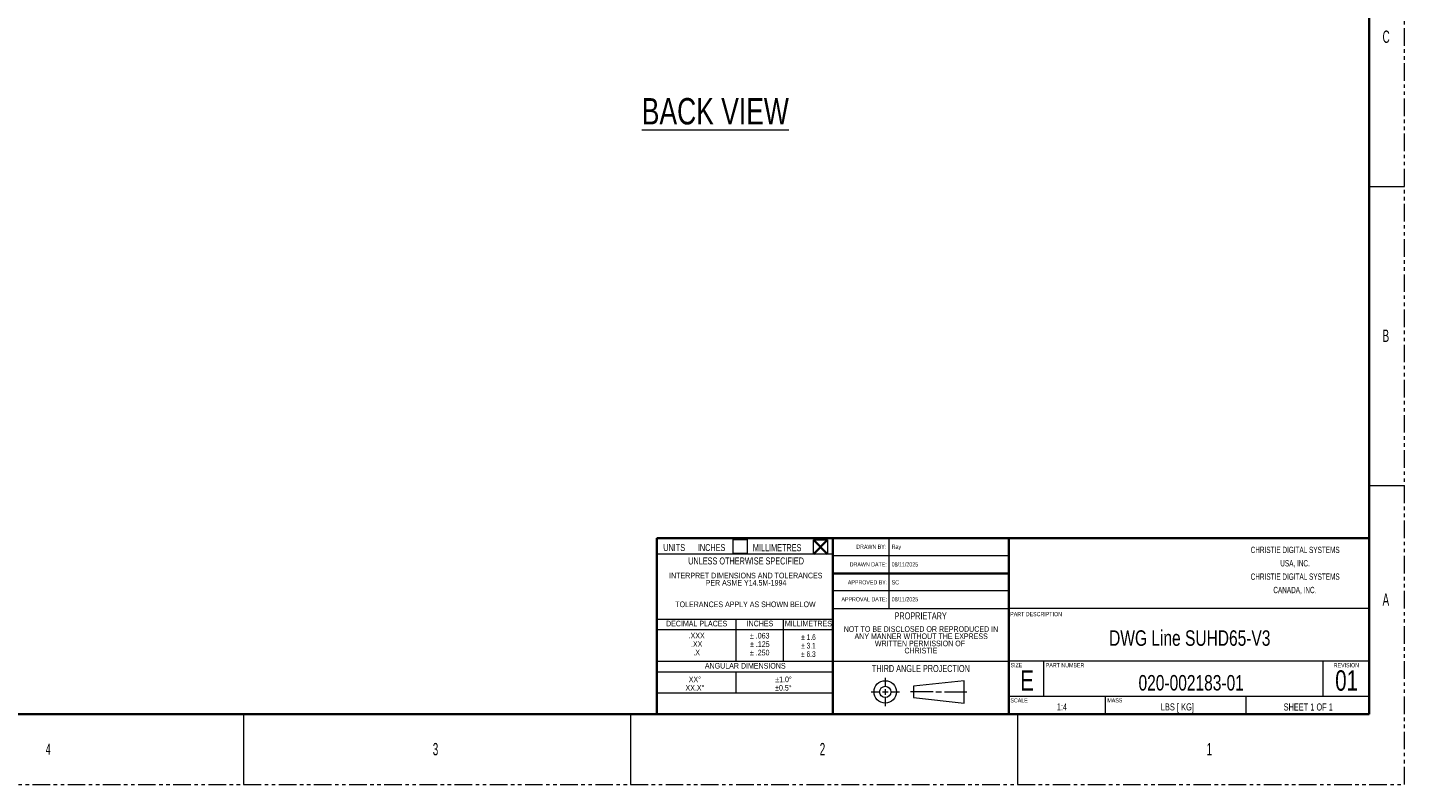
# Model space of a CAD drawing. Header units: millimetres. Extents: x 0 to 1118, y 0 to 864.
# Tile 52 of 256: x 620 to 1118, y 0 to 273. Entities that reach past the tile are written whole.
import ezdxf

# ---------------------------------------------------------------- set-up
doc = ezdxf.new("R2010")
doc.units = ezdxf.units.MM
doc.linetypes.add('PHANTOM', pattern=[12.7, 6.35, -1.27, 1.27, -1.27, 1.27, -1.27])
doc.styles.add('SLDTEXTSTYLE0', font='TXT', dxfattribs={"width": 0.75})
doc.styles.add('SLDTEXTSTYLE1', font='TXT', dxfattribs={"width": 0.7})
doc.styles.add('SLDTEXTSTYLE3', font='TXT', dxfattribs={"width": 0.6})
doc.styles.add('SLDTEXTSTYLE4', font='TXT', dxfattribs={"width": 0.605})
doc.styles.add('SLDTEXTSTYLE5', font='TXT', dxfattribs={"width": 0.694444})
doc.styles.add('SLDTEXTSTYLE6', font='TXT', dxfattribs={"width": 0.6875})

# ---------------------------------------------------------------- blocks, each defined once
blk = doc.blocks.new('SW_NOTE_0_2')
at = {"color": 0, "linetype": 'Continuous', "lineweight": 0, "char_height": 2.286, "attachment_point": 2, "style": 'SLDTEXTSTYLE4'}
for s, insert in [('CHRISTIE DIGITAL SYSTEMS', (21.65, 2.95)), ('USA, INC.', (21.61, -1.88)), ('CHRISTIE DIGITAL SYSTEMS', (21.65, -6.71)), ('CANADA, INC.', (21.54, -11.53))]:
    blk.add_mtext(s, dxfattribs=dict(at, insert=insert))
blk = doc.blocks.new('SW_NOTE_0_3')
at = {"color": 0, "linetype": 'Continuous', "lineweight": 0, "char_height": 2.032, "attachment_point": 2, "style": 'SLDTEXTSTYLE0'}
for s, insert in [('NOT TO BE DISCLOSED OR REPRODUCED IN', (26.92, 2.62)), ('ANY MANNER WITHOUT THE EXPRESS', (27.01, 0.02)), ('WRITTEN PERMISSION OF', (26.57, -2.57)), ('CHRISTIE', (26.91, -5.17))]:
    blk.add_mtext(s, dxfattribs=dict(at, insert=insert))
blk = doc.blocks.new('SW_NOTE_0_4')
at = {"color": 0, "linetype": 'Continuous', "lineweight": 0, "char_height": 2.032, "attachment_point": 2, "style": 'SLDTEXTSTYLE0'}
for s, insert in [('.XXX', (3.14, 2.62)), ('.XX', (3.14, -0.43)), ('.X', (3.13, -3.48))]:
    blk.add_mtext(s, dxfattribs=dict(at, insert=insert))
blk = doc.blocks.new('SW_NOTE_0_5')
at = {"color": 0, "linetype": 'Continuous', "lineweight": 0, "char_height": 2.032, "attachment_point": 2, "style": 'SLDTEXTSTYLE0'}
for s, insert in [('± .063', (3.78, 2.62)), ('± .250', (3.77, -3.48)), ('± .125', (3.81, -0.43))]:
    blk.add_mtext(s, dxfattribs=dict(at, insert=insert))
blk = doc.blocks.new('SW_NOTE_0_6')
at = {"color": 0, "linetype": 'Continuous', "lineweight": 0, "char_height": 2.032, "attachment_point": 2, "style": 'SLDTEXTSTYLE1'}
for s, insert in [('± 1.6', (3.02, 2.62)), ('± 6.3', (2.98, -3.48)), ('± 3.1', (3.01, -0.43))]:
    blk.add_mtext(s, dxfattribs=dict(at, insert=insert))
blk = doc.blocks.new('SW_NOTE_0_7')
at = {"color": 0, "linetype": 'Continuous', "lineweight": 0, "char_height": 2.032, "attachment_point": 2, "style": 'SLDTEXTSTYLE0'}
for s, insert in [('XX°', (2.38, 2.62)), ('XX.X°', (2.41, -0.43))]:
    blk.add_mtext(s, dxfattribs=dict(at, insert=insert))
blk = doc.blocks.new('SW_NOTE_0_8')
at = {"color": 0, "linetype": 'Continuous', "lineweight": 0, "char_height": 2.032, "attachment_point": 2, "style": 'SLDTEXTSTYLE0'}
for s, insert in [('±1.0°', (3.18, 2.62)), ('±0.5°', (3.14, -0.43))]:
    blk.add_mtext(s, dxfattribs=dict(at, insert=insert))
blk = doc.blocks.new('SW_NOTE_0_9')
at = {"color": 0, "linetype": 'Continuous', "lineweight": 0, "char_height": 2.032, "attachment_point": 2, "style": 'SLDTEXTSTYLE0'}
for s, insert in [('INTERPRET DIMENSIONS AND TOLERANCES', (26.42, 2.62)), ('PER ASME Y14.5M-1994', (26.48, 0.02)), ('TOLERANCES APPLY AS SHOWN BELOW', (26.29, -7.77))]:
    blk.add_mtext(s, dxfattribs=dict(at, insert=insert))

msp = doc.modelspace()

# ---------------------------------------------------------------- linework, layer by layer
at = {"color": 7, "linetype": 'PHANTOM', "lineweight": 18}
for p, q in [((1117.6, 0), (1117.6, 863.6)), ((0, 0), (1117.6, 0))]:
    msp.add_line(p, q, dxfattribs=at)
at = {"color": 7, "linetype": 'Continuous', "lineweight": 35}
for p, q in [((1104.9, 838.2), (1104.9, 25.4)), ((911.225, 88.9), (847.725, 88.9)), ((847.725, 25.4), (847.725, 88.9)), ((904.2573, 88.265), (909.3373, 83.185)), ((909.3373, 88.265), (904.2573, 83.185)), ((974.725, 88.9), (911.225, 88.9)), ((911.225, 25.4), (911.225, 88.9)), ((1104.9, 88.9), (974.725, 88.9)), ((974.725, 25.4), (974.725, 88.9)), ((911.225, 76.2), (974.725, 76.2)), ((12.7, 25.4), (1104.9, 25.4))]:
    msp.add_line(p, q, dxfattribs=at)
at = {"color": 7, "linetype": 'Continuous', "lineweight": 18}
for p, q in [((1104.9, 215.9), (1117.6, 215.9)), ((1104.9, 107.95), (1117.6, 107.95)), ((847.725, 25.4), (847.725, 88.9)), ((875.2135, 88.4857), (880.2935, 88.4857)), ((875.2135, 83.4057), (875.2135, 88.4857)), ((880.2935, 88.4857), (880.2935, 83.4057)), ((904.2573, 88.265), (909.3373, 88.265)), ((904.2573, 83.185), (904.2573, 88.265)), ((909.3373, 88.265), (909.3373, 83.185)), ((911.225, 25.4), (911.225, 88.9)), ((931.545, 63.5), (931.545, 88.9)), ((974.725, 25.4), (974.725, 88.9)), ((1104.9, 25.4), (1104.9, 88.9)), ((911.225, 83.185), (847.725, 83.185)), ((880.2935, 83.4057), (875.2135, 83.4057)), ((909.3373, 83.185), (904.2573, 83.185)), ((974.725, 82.55), (911.225, 82.55)), ((974.725, 76.2), (911.225, 76.2)), ((974.725, 69.85), (911.225, 69.85)), ((974.725, 69.85), (911.225, 69.85)), ((847.725, 59.69), (911.225, 59.69)), ((876.3, 44.45), (876.3, 59.69)), ((893.445, 44.45), (893.445, 59.69)), ((911.225, 63.5), (974.725, 63.5)), ((1104.9, 63.5), (974.725, 63.5)), ((847.725, 55.88), (911.225, 55.88)), ((847.725, 44.45), (911.225, 44.45)), ((847.725, 40.64), (911.225, 40.64)), ((876.3, 33.02), (876.3, 40.64)), ((911.225, 44.45), (974.725, 44.45)), ((1104.9, 44.45), (974.725, 44.45)), ((987.425, 31.75), (987.425, 44.45)), ((1088.2, 31.75), (1088.2, 44.45)), ((930.1603, 38.481), (930.1603, 35.433)), ((958.6083, 37.465), (940.3203, 35.433)), ((940.3203, 35.433), (940.3203, 31.369)), ((958.6083, 29.337), (958.6083, 37.465)), ((847.725, 33.02), (911.225, 33.02)), ((925.0803, 33.401), (928.1283, 33.401)), ((929.1443, 33.401), (931.1763, 33.401)), ((930.1603, 34.417), (930.1603, 32.385)), ((930.1603, 31.369), (930.1603, 28.321)), ((932.1923, 33.401), (935.2403, 33.401)), ((947.4323, 33.401), (939.3043, 33.401)), ((940.3203, 31.369), (958.6083, 29.337)), ((948.4483, 33.401), (950.4803, 33.401)), ((951.4963, 33.401), (959.6243, 33.401)), ((1104.9, 31.75), (974.725, 31.75)), ((1009.65, 25.4), (1009.65, 31.75)), ((1060.45, 25.4), (1060.45, 31.75)), ((698.5, 25.4), (698.5, 0)), ((784.225, 25.4), (847.725, 25.4)), ((838.2, 25.4), (838.2, 0)), ((911.225, 25.4), (847.725, 25.4)), ((974.725, 25.4), (911.225, 25.4)), ((1104.9, 25.4), (974.725, 25.4)), ((977.9, 25.4), (977.9, 0))]:
    msp.add_line(p, q, dxfattribs=at)
for radius in [4.064, 2.032]:
    msp.add_circle((930.1603, 33.401), radius, dxfattribs=at)

# ---------------------------------------------------------------- block references
at = {"color": 7, "linetype": 'Continuous', "lineweight": 0}
for name, p in [('SW_NOTE_0_2', (1056.4945, 82.8691)), ('SW_NOTE_0_9', (853.3965, 73.8118)), ('SW_NOTE_0_4', (858.9323, 52.1485)), ('SW_NOTE_0_5', (881.0539, 52.1002)), ('SW_NOTE_0_3', (916.1144, 54.5001)), ('SW_NOTE_0_6', (899.4208, 51.5554)), ('SW_NOTE_0_7', (859.0402, 36.3332)), ('SW_NOTE_0_8', (890.2319, 36.3365))]:
    msp.add_blockref(name, p, dxfattribs=at)

# ---------------------------------------------------------------- texts
for s, insert, char_height, attachment_point, style in [('C', (1109.6943, 272.1477), 4.445, 1, 'SLDTEXTSTYLE3'), ('\\LBACK VIEW', (842.2589, 247.7894), 9.525, 1, 'SLDTEXTSTYLE0'), ('B', (1109.6943, 164.1977), 4.445, 1, 'SLDTEXTSTYLE3'), ('UNITS', (850.0064, 86.8043), 2.54, 1, 'SLDTEXTSTYLE0'), ('INCHES', (862.4901, 86.8043), 2.54, 1, 'SLDTEXTSTYLE0'), ('MILLIMETRES', (882.368, 86.7563), 2.54, 1, 'SLDTEXTSTYLE0'), ('DRAWN BY:', (919.6877, 86.5791), 1.524, 1, 'SLDTEXTSTYLE0'), ('Ray', (932.4679, 86.5791), 1.524, 1, 'SLDTEXTSTYLE0'), ('UNLESS OTHERWISE SPECIFIED', (879.915, 81.9627), 2.54, 2, 'SLDTEXTSTYLE0'), ('DRAWN DATE:', (917.3266, 80.2091), 1.524, 1, 'SLDTEXTSTYLE0'), ('08/11/2025', (932.4679, 80.2091), 1.524, 1, 'SLDTEXTSTYLE0'), ('APPROVED BY:', (916.6408, 73.7269), 1.524, 1, 'SLDTEXTSTYLE0'), ('SC', (932.4679, 73.7269), 1.524, 1, 'SLDTEXTSTYLE0'), ('APPROVAL DATE:', (914.3352, 67.6116), 1.524, 1, 'SLDTEXTSTYLE0'), ('08/11/2025', (932.4679, 67.6116), 1.524, 1, 'SLDTEXTSTYLE0'), ('A', (1109.6943, 68.9477), 4.445, 1, 'SLDTEXTSTYLE3'), ('PROPRIETARY', (942.9454, 62.1277), 2.54, 2, 'SLDTEXTSTYLE0'), ('PART DESCRIPTION', (975.2586, 62.2492), 1.524, 1, 'SLDTEXTSTYLE0'), ('DECIMAL PLACES', (862.0489, 59.0967), 2.032, 2, 'SLDTEXTSTYLE0'), ('INCHES', (884.9156, 59.1253), 2.032, 2, 'SLDTEXTSTYLE0'), ('MILLIMETRES', (902.4116, 59.0917), 2.032, 2, 'SLDTEXTSTYLE0'), ('DWG Line SUHD65-V3', (1040.0885, 55.6437), 5.588, 2, 'SLDTEXTSTYLE0'), ('ANGULAR DIMENSIONS', (879.6107, 43.8638), 2.032, 2, 'SLDTEXTSTYLE0'), ('THIRD ANGLE PROJECTION', (943.0173, 43.1159), 2.54, 2, 'SLDTEXTSTYLE0'), ('SIZE', (975.3653, 43.8363), 1.524, 1, 'SLDTEXTSTYLE0'), ('E', (981.3298, 41.2159), 7.366, 2, 'SLDTEXTSTYLE0'), ('PART NUMBER', (988.1029, 43.8158), 1.524, 1, 'SLDTEXTSTYLE0'), ('01', (1096.7051, 41.2159), 7.366, 2, 'SLDTEXTSTYLE0'), ('REVISION', (1092.0657, 43.8158), 1.524, 1, 'SLDTEXTSTYLE0'), ('020-002183-01', (1040.6003, 39.504), 5.588, 2, 'SLDTEXTSTYLE0'), ('SCALE', (975.3369, 31.1296), 1.524, 1, 'SLDTEXTSTYLE0'), ('MASS', (1010.3403, 31.1337), 1.524, 1, 'SLDTEXTSTYLE0'), ('1:4', (993.9463, 29.2719), 2.54, 2, 'SLDTEXTSTYLE0'), ('LBS [ KG]', (1035.6107, 29.2637), 2.54, 2, 'SLDTEXTSTYLE5'), ('SHEET 1 OF 1', (1082.8617, 29.2371), 2.54, 2, 'SLDTEXTSTYLE6'), ('3', (766.7942, 14.9727), 4.445, 1, 'SLDTEXTSTYLE3'), ('2', (906.4942, 14.9727), 4.445, 1, 'SLDTEXTSTYLE3'), ('1', (1046.1943, 14.9727), 4.445, 1, 'SLDTEXTSTYLE3'), ('4', (627.0625, 14.7292), 3.9688, 1, 'SLDTEXTSTYLE3')]:
    msp.add_mtext(s, dxfattribs=dict(at, insert=insert, char_height=char_height, attachment_point=attachment_point, style=style))

doc.saveas('drawing.dxf')
